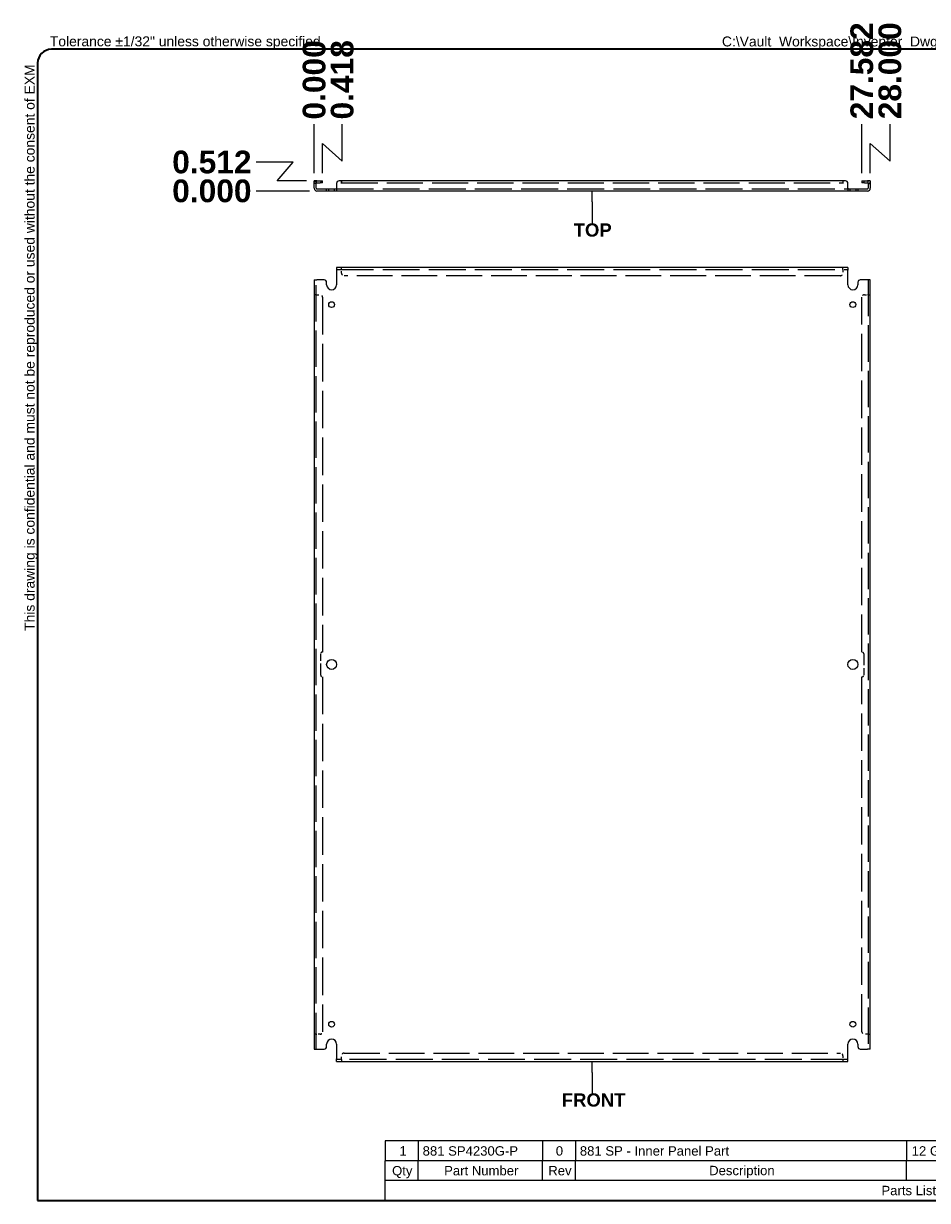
# Model space of a CAD drawing. Header units: inches. Extents: x 3.1 to 94.1, y 2.4 to 61.7.
# Tile 1 of 2: x 3.1 to 48.6, y 2.4 to 61.7. Entities that reach past the tile are written whole.
import ezdxf

# ---------------------------------------------------------------- set-up
doc = ezdxf.new("R2010")
doc.units = ezdxf.units.IN
doc.header["$LTSCALE"] = 9.52381
doc.header["$MEASUREMENT"] = 0
doc.linetypes.add('DASHED_SPACE', pattern=[0.2067, 0.1654, -0.0413])
doc.layers.get('0').update_dxf_attribs({"lineweight": 25})
for name, color, linetype, lineweight in [('Dimensions(ANSI)', 7, 'Continuous', 25), ('Hidden Edges(ANSI)', 7, 'DASHED_SPACE', 25), ('Sketch Geometry(ANSI)', 7, 'Continuous', 25), ('Symbols(ANSI)', 7, 'Continuous', 25), ('Visible Edges(ANSI)', 7, 'Continuous', 25)]:
    doc.layers.add(name, color=color, linetype=linetype, lineweight=lineweight)
doc.styles.add('Current-ANSI', font='arial.ttf')
doc.styles.add('Dimension-ANSI', font='arialbd.ttf')
doc.styles.add('Part List-ANSI', font='arial.ttf')
doc.dimstyles.new('INCH-ANSI', dxfattribs={"dimscale": 9.52381, "dimtxt": 0.12, "dimasz": 0.098425, "dimexe": 0.04, "dimexo": 0.04, "dimgap": 0.031496, "dimtad": 0, "dimtih": 1, "dimtoh": 1, "dimdec": 3, "dimrnd": 1e-08, "dimzin": 0, "dimdsep": 46, "dimtxsty": 'Dimension-ANSI', "dimcen": 0.09, "dimdle": 0.312, "dimclrd": 179, "dimclre": 179, "dimclrt": 7, "dimadec": 1, "dimazin": 0, "dimtfac": 1, "dimtdec": 3, "dimtofl": 0, "dimtmove": 0, "dimatfit": 3, "dimfxl": 1, "dimtolj": 1, "dimtzin": 4, "dimlwd": 25, "dimlwe": 25, "dimarcsym": 0})
doc.dimstyles.new('INCH-ANSI-VERTICAL', dxfattribs={"dimscale": 9.52381, "dimtxt": 0.12, "dimasz": 0.098425, "dimexe": 0.04, "dimexo": 0.04, "dimgap": 0.031496, "dimtad": 0, "dimtih": 1, "dimtoh": 1, "dimdec": 3, "dimrnd": 1e-08, "dimzin": 0, "dimdsep": 46, "dimtxsty": 'Dimension-ANSI', "dimcen": 0.09, "dimdle": 0.312, "dimclrd": 179, "dimclre": 179, "dimclrt": 7, "dimadec": 1, "dimazin": 0, "dimtfac": 1, "dimtdec": 3, "dimtofl": 0, "dimtmove": 0, "dimatfit": 3, "dimfxl": 1, "dimtolj": 1, "dimtzin": 4, "dimlwd": 25, "dimlwe": 25, "dimarcsym": 0})

# ---------------------------------------------------------------- blocks, each defined once
blk = doc.blocks.new('Parts List')
at = {"layer": 'Symbols(ANSI)'}
for p, q in [((13.023, 0.795), (3.548, 0.795)), ((3.548, 0.795), (3.548, 0.615)), ((3.848, 0.795), (3.848, 0.615)), ((4.973, 0.795), (4.973, 0.615)), ((5.273, 0.795), (5.273, 0.615)), ((8.273, 0.795), (8.273, 0.615)), ((10.023, 0.795), (10.023, 0.615)), ((11.523, 0.795), (11.523, 0.615)), ((13.023, 0.795), (13.023, 0.615)), ((13.023, 0.615), (3.548, 0.615)), ((3.548, 0.435), (3.548, 0.615)), ((3.848, 0.435), (3.848, 0.615)), ((4.973, 0.435), (4.973, 0.615)), ((5.273, 0.435), (5.273, 0.615)), ((8.273, 0.435), (8.273, 0.615)), ((10.023, 0.435), (10.023, 0.615)), ((11.523, 0.435), (11.523, 0.615)), ((13.023, 0.435), (13.023, 0.615)), ((3.548, 0.255), (3.548, 0.435)), ((13.023, 0.435), (3.548, 0.435)), ((13.023, 0.255), (13.023, 0.435)), ((13.023, 0.255), (3.548, 0.255))]:
    blk.add_line(p, q, dxfattribs=at)
at = {"layer": 'Symbols(ANSI)', "char_height": 0.085, "attachment_point": 7, "line_spacing_factor": 0.25, "style": 'Part List-ANSI'}
for s, insert in [('1', (3.678, 0.662)), ('881 SP4230G-P', (3.888, 0.66)), ('0', (5.095, 0.66)), ('881 SP - Inner Panel Part', (5.313, 0.66)), ('12 Ga Galvanized', (8.321, 0.66)), ('Unpainted', (10.068, 0.638)), ('Galvanized', (11.565, 0.66)), ('Qty', (3.611, 0.456)), ('Part Number', (4.083, 0.481)), ('Rev', (5.027, 0.481)), ('Description', (6.485, 0.458)), ('Material', (8.946, 0.481)), ('Color', (10.637, 0.48)), ('Finish', (12.125, 0.481)), ('Parts List', (8.047, 0.301))]:
    blk.add_mtext(s, dxfattribs=dict(at, insert=insert))
blk = doc.blocks.new('Datum Identifier1')
at = {"layer": 'Symbols(ANSI)', "color": 7, "linetype": 'Continuous', "lineweight": 25}
for p, q in [((5.425, 1.416), (5.425, 1.514)), ((5.425, 1.416), (5.425, 1.412)), ((5.425, 1.412), (5.425, 1.228))]:
    blk.add_line(p, q, dxfattribs=at)
at = {"layer": 'Symbols(ANSI)', "color": 7, "insert": (5.149, 1.104), "char_height": 0.12, "attachment_point": 7, "line_spacing_factor": 0.25, "style": 'Dimension-ANSI'}
blk.add_mtext('FRONT', dxfattribs=at)
blk = doc.blocks.new('Datum Identifier2')
at = {"layer": 'Symbols(ANSI)', "color": 7, "linetype": 'Continuous', "lineweight": 25}
for p, q in [((5.425, 9.309), (5.425, 9.407)), ((5.425, 9.309), (5.425, 9.3)), ((5.425, 9.3), (5.425, 9.116))]:
    blk.add_line(p, q, dxfattribs=at)
at = {"layer": 'Symbols(ANSI)', "color": 7, "insert": (5.257, 8.992), "char_height": 0.12, "attachment_point": 7, "line_spacing_factor": 0.25, "style": 'Dimension-ANSI'}
blk.add_mtext('TOP', dxfattribs=at)
blk = doc.blocks.new('*D12')
at = {"layer": 'Defpoints', "color": 0, "linetype": 'Continuous', "transparency": 16777216}
for p in [(17.719, 56.646), (17.719, 53.784), (17.719, 53.784)]:
    blk.add_point(p, dxfattribs=at)
at = {"layer": 'Dimensions(ANSI)', "color": 179, "linetype": 'Continuous', "lineweight": 25, "transparency": 16777216}
blk.add_line((17.719, 54.165), (17.719, 56.646), dxfattribs=at)
at = {"layer": 'Dimensions(ANSI)', "color": 7, "linetype": 'Continuous', "lineweight": 25, "transparency": 16777216, "insert": (17.719, 58.87), "char_height": 1.1429, "attachment_point": 5, "rotation": 90, "style": 'Dimension-ANSI'}
blk.add_mtext('\\A1;0.000', dxfattribs=at)
blk = doc.blocks.new('*D13')
at = {"layer": 'Defpoints', "color": 0, "linetype": 'Continuous', "transparency": 16777216}
for p in [(19.133, 56.646), (17.719, 53.784), (18.137, 53.784)]:
    blk.add_point(p, dxfattribs=at)
at = {"layer": 'Dimensions(ANSI)', "color": 179, "linetype": 'Continuous', "lineweight": 25, "transparency": 16777216}
for p, q in [((19.133, 54.771), (19.133, 56.646)), ((18.137, 54.165), (18.137, 55.658)), ((18.137, 55.658), (19.133, 54.771))]:
    blk.add_line(p, q, dxfattribs=at)
at = {"layer": 'Dimensions(ANSI)', "color": 7, "linetype": 'Continuous', "lineweight": 25, "transparency": 16777216, "insert": (19.133, 58.874), "char_height": 1.1429, "attachment_point": 5, "rotation": 90, "style": 'Dimension-ANSI'}
blk.add_mtext('\\A1;0.418', dxfattribs=at)
blk = doc.blocks.new('*D14')
at = {"layer": 'Defpoints', "color": 0, "linetype": 'Continuous', "transparency": 16777216}
for p in [(45.301, 56.646), (17.719, 53.784), (45.301, 53.784)]:
    blk.add_point(p, dxfattribs=at)
at = {"layer": 'Dimensions(ANSI)', "color": 179, "linetype": 'Continuous', "lineweight": 25, "transparency": 16777216}
blk.add_line((45.301, 54.165), (45.301, 56.646), dxfattribs=at)
at = {"layer": 'Dimensions(ANSI)', "color": 7, "linetype": 'Continuous', "lineweight": 25, "transparency": 16777216, "insert": (45.301, 59.327), "char_height": 1.1429, "attachment_point": 5, "rotation": 90, "style": 'Dimension-ANSI'}
blk.add_mtext('\\A1;27.582', dxfattribs=at)
blk = doc.blocks.new('*D15')
at = {"layer": 'Defpoints', "color": 0, "linetype": 'Continuous', "transparency": 16777216}
for p in [(46.715, 56.646), (17.719, 53.784), (45.719, 53.784)]:
    blk.add_point(p, dxfattribs=at)
at = {"layer": 'Dimensions(ANSI)', "color": 179, "linetype": 'Continuous', "lineweight": 25, "transparency": 16777216}
for p, q in [((46.715, 54.771), (46.715, 56.646)), ((45.719, 54.165), (45.719, 55.658)), ((45.719, 55.658), (46.715, 54.771))]:
    blk.add_line(p, q, dxfattribs=at)
at = {"layer": 'Dimensions(ANSI)', "color": 7, "linetype": 'Continuous', "lineweight": 25, "transparency": 16777216, "insert": (46.715, 59.328), "char_height": 1.1429, "attachment_point": 5, "rotation": 90, "style": 'Dimension-ANSI'}
blk.add_mtext('\\A1;28.000', dxfattribs=at)
blk = doc.blocks.new('*D20')
at = {"layer": 'Defpoints', "color": 0, "linetype": 'Continuous', "transparency": 16777216}
for p in [(14.789, 53.272), (17.855, 53.272), (17.855, 53.272)]:
    blk.add_point(p, dxfattribs=at)
at = {"layer": 'Dimensions(ANSI)', "color": 179, "linetype": 'Continuous', "lineweight": 25, "transparency": 16777216}
blk.add_line((17.474, 53.272), (14.789, 53.272), dxfattribs=at)
at = {"layer": 'Dimensions(ANSI)', "color": 7, "linetype": 'Continuous', "lineweight": 25, "transparency": 16777216, "insert": (12.564, 53.272), "char_height": 1.1429, "attachment_point": 5, "style": 'Dimension-ANSI'}
blk.add_mtext('\\A1;0.000', dxfattribs=at)
blk = doc.blocks.new('*D21')
at = {"layer": 'Defpoints', "color": 0, "linetype": 'Continuous', "transparency": 16777216}
for p in [(14.789, 54.726), (17.719, 53.784), (17.855, 53.272)]:
    blk.add_point(p, dxfattribs=at)
at = {"layer": 'Dimensions(ANSI)', "color": 179, "linetype": 'Continuous', "lineweight": 25, "transparency": 16777216}
for p, q in [((16.663, 54.726), (14.789, 54.726)), ((15.845, 53.784), (16.663, 54.726)), ((17.338, 53.784), (15.845, 53.784))]:
    blk.add_line(p, q, dxfattribs=at)
at = {"layer": 'Dimensions(ANSI)', "color": 7, "linetype": 'Continuous', "lineweight": 25, "transparency": 16777216, "insert": (12.565, 54.726), "char_height": 1.1429, "attachment_point": 5, "style": 'Dimension-ANSI'}
blk.add_mtext('\\A1;0.512', dxfattribs=at)
blk = doc.blocks.new('Borders EXM - B (Inch)')
at = {"layer": 'Sketch Geometry(ANSI)', "linetype": 'Continuous', "lineweight": 35}
for p, q in [((16.398, 10.692), (0.523, 10.692)), ((0.398, 10.567), (0.398, 0.255)), ((16.523, 0.38), (16.523, 10.567)), ((0.398, 0.255), (16.398, 0.255))]:
    blk.add_line(p, q, dxfattribs=at)
for centre, start, end in [((0.523, 10.567), 90, 180), ((16.398, 10.567), 0, 90), ((16.398, 0.38), 270, 0)]:
    blk.add_arc(centre, 0.125, start, end, dxfattribs=at)
at = {"layer": 'Symbols(ANSI)', "color": 7, "char_height": 0.09, "attachment_point": 7, "style": 'Current-ANSI'}
for s, insert in [('Tolerance ±1/32" unless otherwise specified', (0.509, 10.692)), ('Tolérance ±1/32" sauf spécification contraire', (13.93, 10.691))]:
    blk.add_mtext(s, dxfattribs=dict(at, insert=insert))
for s, insert, rotation in [('This drawing is confidential and must not be reproduced or used without the consent of EXM', (0.398, 5.419), 90), ('Ce dessin est confidentiel et ne doit pas être reproduit ou utilisé sans le consentement de EXM', (16.522, 10.576), 270)]:
    blk.add_mtext(s, dxfattribs=dict(at, insert=insert, rotation=rotation))
at = {"layer": 'Symbols(ANSI)', "color": 7, "style": 'Current-ANSI'}
blk.add_attdef('FILENAME_AND_PATH_001', (6.601, 10.718), '', height=0.09, dxfattribs=at)

msp = doc.modelspace()

# ---------------------------------------------------------------- linework, layer by layer
at = {"layer": 'Hidden Edges(ANSI)', "ltscale": 0.035899}
for p, q in [((17.8243, 53.6474), (17.7193, 53.6474)), ((18.0438, 53.7836), (18.0438, 53.6786)), ((18.4493, 53.2716), (18.4493, 53.3766)), ((18.7393, 53.2716), (18.7393, 53.3766)), ((44.6993, 53.3766), (44.6993, 53.2716)), ((44.9893, 53.3766), (44.9893, 53.2716)), ((45.3948, 53.7836), (45.3948, 53.6786)), ((45.6143, 53.6474), (45.7193, 53.6474)), ((19.0941, 49.3181), (19.0941, 49.4231)), ((19.0943, 49.3181), (19.0943, 49.4231)), ((44.3443, 49.3181), (44.3443, 49.4231)), ((44.3445, 49.3181), (44.3445, 49.4231)), ((17.8243, 48.0483), (17.7193, 48.0483)), ((17.8243, 48.0481), (17.7193, 48.0481)), ((45.6143, 48.0483), (45.7193, 48.0483)), ((45.6143, 48.0481), (45.7193, 48.0481)), ((17.8243, 10.7981), (17.7193, 10.7981)), ((17.8243, 10.7979), (17.7193, 10.7979)), ((45.6143, 10.7981), (45.7193, 10.7981)), ((45.6143, 10.7979), (45.7193, 10.7979)), ((19.0941, 9.5281), (19.0941, 9.4231)), ((19.0943, 9.5281), (19.0943, 9.4231)), ((44.3443, 9.5281), (44.3443, 9.4231)), ((44.3445, 9.5281), (44.3445, 9.4231))]:
    msp.add_line(p, q, dxfattribs=at)
at = {"layer": 'Hidden Edges(ANSI)', "ltscale": 1.1802}
for p, q in [((18.8443, 53.3766), (44.5943, 53.3766)), ((18.8443, 49.3181), (44.5943, 49.3181)), ((44.5943, 9.5281), (18.8443, 9.5281))]:
    msp.add_line(p, q, dxfattribs=at)
at = {"layer": 'Hidden Edges(ANSI)', "ltscale": 1.157284}
msp.add_line((19.0943, 53.6786), (44.3443, 53.6786), dxfattribs=at)
at = {"layer": 'Hidden Edges(ANSI)', "ltscale": 0.016595}
for p, q in [((19.0943, 49.3181), (19.0943, 49.2871)), ((44.3443, 49.3181), (44.3443, 49.2871)), ((17.8243, 48.0481), (17.8553, 48.0481)), ((45.6143, 48.0481), (45.5833, 48.0481)), ((17.8243, 10.7981), (17.8553, 10.7981)), ((45.6143, 10.7981), (45.5833, 10.7981)), ((19.0943, 9.5281), (19.0943, 9.5591)), ((44.3443, 9.5281), (44.3443, 9.5591))]:
    msp.add_line(p, q, dxfattribs=at)
at = {"layer": 'Hidden Edges(ANSI)', "ltscale": 0.053727}
for p, q in [((19.0943, 49.1301), (19.0943, 49.2871)), ((44.3443, 49.2871), (44.3443, 49.1301)), ((17.8553, 48.0481), (18.0123, 48.0481)), ((45.4263, 48.0481), (45.5833, 48.0481)), ((18.0123, 10.7981), (17.8553, 10.7981)), ((45.5833, 10.7981), (45.4263, 10.7981)), ((19.0943, 9.5591), (19.0943, 9.7161)), ((44.3443, 9.7161), (44.3443, 9.5591))]:
    msp.add_line(p, q, dxfattribs=at)
at = {"layer": 'Hidden Edges(ANSI)', "ltscale": 1.163605}
for p, q in [((17.8243, 10.0481), (17.8243, 48.7981)), ((45.6143, 48.7981), (45.6143, 10.0481))]:
    msp.add_line(p, q, dxfattribs=at)
at = {"layer": 'Hidden Edges(ANSI)', "ltscale": 1.145825}
for p, q in [((44.2193, 49.0051), (19.2193, 49.0051)), ((19.2193, 9.8411), (44.2193, 9.8411))]:
    msp.add_line(p, q, dxfattribs=at)
at = {"layer": 'Hidden Edges(ANSI)', "ltscale": 1.197388}
for p, q in [((18.1373, 47.9231), (18.1373, 30.0481)), ((45.3013, 30.0481), (45.3013, 47.9231)), ((18.1373, 28.7981), (18.1373, 10.9231)), ((45.3013, 10.9231), (45.3013, 28.7981))]:
    msp.add_line(p, q, dxfattribs=at)
at = {"layer": 'Hidden Edges(ANSI)', "ltscale": 0.364345}
for p, q in [((18.0438, 28.8916), (18.0438, 29.9546)), ((45.3948, 29.9546), (45.3948, 28.8916))]:
    msp.add_line(p, q, dxfattribs=at)
at = {"layer": 'Hidden Edges(ANSI)', "ltscale": 0.062419}
for centre, start, end in [((17.8553, 53.6476), 103.17589, 180), ((45.5833, 53.6476), 0, 76.82411)]:
    msp.add_arc(centre, 0.136, start, end, dxfattribs=at)
at = {"layer": 'Hidden Edges(ANSI)', "ltscale": 0.067218}
for centre, start, end in [((19.2193, 49.1301), 180, 270), ((44.2193, 49.1301), 270, 0), ((18.0123, 47.9231), 0, 90), ((45.4263, 47.9231), 90, 180), ((18.0123, 10.9231), 270, 0), ((45.4263, 10.9231), 180, 270), ((19.2193, 9.7161), 90, 180), ((44.2193, 9.7161), 0, 90)]:
    msp.add_arc(centre, 0.125, start, end, dxfattribs=at)
at = {"layer": 'Hidden Edges(ANSI)', "ltscale": 0.050254}
for centre, start, end in [((18.1373, 29.9546), 90, 180), ((45.3013, 29.9546), 0, 90), ((18.1373, 28.8916), 180, 270), ((45.3013, 28.8916), 270, 0)]:
    msp.add_arc(centre, 0.0935, start, end, dxfattribs=at)
at = {"layer": 'Visible Edges(ANSI)'}
for p, q in [((17.7193, 53.6586), (17.7193, 53.7836)), ((17.8243, 53.7836), (17.7193, 53.7836)), ((17.7193, 53.4076), (17.7193, 53.6586)), ((17.8243, 53.7836), (17.8243, 53.6586)), ((17.8243, 53.4076), (17.8243, 53.6586)), ((17.8553, 53.7836), (18.0123, 53.7836)), ((17.8553, 53.6786), (18.0123, 53.6786)), ((17.8553, 53.3766), (18.2193, 53.3766)), ((18.0123, 53.7836), (18.1373, 53.7836)), ((18.1373, 53.6786), (18.0123, 53.6786)), ((18.1373, 53.6786), (18.1373, 53.7836)), ((18.2193, 53.3766), (18.3443, 53.3766)), ((18.3443, 53.2716), (18.3443, 53.3766)), ((18.3443, 53.3766), (18.8443, 53.3766)), ((18.8443, 53.6586), (18.8443, 53.4076)), ((18.8443, 53.4076), (18.8443, 53.2716)), ((19.0941, 53.7836), (18.9693, 53.7836)), ((19.0941, 53.6474), (19.0941, 53.7836)), ((19.0943, 53.6474), (19.0941, 53.6474)), ((44.3443, 53.7836), (19.0943, 53.7836)), ((19.0943, 53.7836), (19.0943, 53.6476)), ((19.0943, 53.6476), (19.0943, 53.6474)), ((44.3443, 53.7836), (44.3443, 53.6476)), ((44.3443, 53.6474), (44.3443, 53.6476)), ((44.3445, 53.6474), (44.3443, 53.6474)), ((44.4693, 53.7836), (44.3445, 53.7836)), ((44.3445, 53.7836), (44.3445, 53.6474)), ((44.5943, 53.4076), (44.5943, 53.6586)), ((44.5943, 53.4076), (44.5943, 53.2716)), ((44.5943, 53.3766), (45.0943, 53.3766)), ((45.0943, 53.3766), (45.2193, 53.3766)), ((45.0943, 53.3766), (45.0943, 53.2716)), ((45.2193, 53.3766), (45.5833, 53.3766)), ((45.3013, 53.7836), (45.4263, 53.7836)), ((45.3013, 53.7836), (45.3013, 53.6786)), ((45.4263, 53.6786), (45.3013, 53.6786)), ((45.4263, 53.7836), (45.5833, 53.7836)), ((45.4263, 53.6786), (45.5833, 53.6786)), ((45.6143, 53.6586), (45.6143, 53.7836)), ((45.7193, 53.7836), (45.6143, 53.7836)), ((45.6143, 53.6586), (45.6143, 53.4076)), ((45.7193, 53.7836), (45.7193, 53.6586)), ((45.7193, 53.6586), (45.7193, 53.4076)), ((18.2193, 53.2716), (17.8553, 53.2716)), ((18.3443, 53.2716), (18.2193, 53.2716)), ((18.8443, 53.2716), (18.3443, 53.2716)), ((44.5943, 53.2716), (18.8443, 53.2716)), ((45.0943, 53.2716), (44.5943, 53.2716)), ((45.2193, 53.2716), (45.0943, 53.2716)), ((45.5833, 53.2716), (45.2193, 53.2716)), ((44.5943, 49.4231), (18.8443, 49.4231)), ((18.8443, 49.4231), (18.8443, 49.2871)), ((18.8443, 49.2871), (18.8443, 48.5481)), ((44.5943, 49.4231), (44.5943, 49.2871)), ((44.5943, 48.5481), (44.5943, 49.2871)), ((17.7193, 48.7981), (17.8553, 48.7981)), ((17.7193, 48.7981), (17.7193, 10.0481)), ((18.2193, 48.7981), (17.8553, 48.7981)), ((18.3443, 48.5481), (18.3443, 48.6731)), ((45.0943, 48.6731), (45.0943, 48.5481)), ((45.5833, 48.7981), (45.2193, 48.7981)), ((45.7193, 48.7981), (45.5833, 48.7981)), ((45.7193, 10.0481), (45.7193, 48.7981)), ((18.3443, 10.1731), (18.3443, 10.2981)), ((18.8443, 10.2981), (18.8443, 9.5591)), ((44.5943, 9.5591), (44.5943, 10.2981)), ((45.0943, 10.2981), (45.0943, 10.1731)), ((17.7193, 10.0481), (17.8553, 10.0481)), ((17.8553, 10.0481), (18.2193, 10.0481)), ((18.8443, 9.4231), (18.8443, 9.5591)), ((44.5943, 9.4231), (44.5943, 9.5591)), ((45.2193, 10.0481), (45.5833, 10.0481)), ((45.7193, 10.0481), (45.5833, 10.0481)), ((18.8443, 9.4231), (44.5943, 9.4231))]:
    msp.add_line(p, q, dxfattribs=at)
for centre, radius in [((18.5943, 47.5481), 0.145), ((44.8443, 47.5481), 0.145), ((18.5943, 29.4231), 0.25), ((44.8443, 29.4231), 0.25), ((18.5943, 11.2981), 0.145), ((44.8443, 11.2981), 0.145)]:
    msp.add_circle(centre, radius, dxfattribs=at)
for centre, radius, start, end in [((17.8553, 53.4076), 0.136, 180, 270), ((17.8553, 53.6476), 0.136, 90, 103.17589), ((17.8553, 53.6476), 0.031, 90, 180), ((17.8553, 53.4076), 0.031, 180, 270), ((18.9693, 53.6586), 0.125, 90, 180), ((44.4693, 53.6586), 0.125, 0, 90), ((45.5833, 53.6476), 0.136, 76.82411, 90), ((45.5833, 53.6476), 0.031, 0, 90), ((45.5833, 53.4076), 0.136, 270, 0), ((45.5833, 53.4076), 0.031, 270, 0), ((18.2193, 48.6731), 0.125, 0, 90), ((45.2193, 48.6731), 0.125, 90, 180), ((18.5943, 48.5481), 0.25, 180, 0), ((44.8443, 48.5481), 0.25, 180, 0), ((18.2193, 10.1731), 0.125, 270, 0), ((18.5943, 10.2981), 0.25, 0, 180), ((44.8443, 10.2981), 0.25, 0, 180), ((45.2193, 10.1731), 0.125, 180, 270)]:
    msp.add_arc(centre, radius, start, end, dxfattribs=at)

# ---------------------------------------------------------------- block references
at = {"xscale": 5.555557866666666, "yscale": 5.555557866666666, "zscale": 5.555557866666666}
msp.add_blockref('Borders EXM - B (Inch)', (1.5788, 1.0101), dxfattribs=at).add_auto_attribs({'FILENAME_AND_PATH_001': 'C:\\Vault_Workspace\\Inventor_Dwg\\Inv-8\\881SP\\881SP4230G.idw'})
at = {"layer": 'Symbols(ANSI)', "xscale": 5.555557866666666, "yscale": 5.555557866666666, "zscale": 5.555557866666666}
for name in ['Datum Identifier2', 'Datum Identifier1', 'Parts List']:
    msp.add_blockref(name, (1.5788, 1.0101), dxfattribs=at)

# ---------------------------------------------------------------- dimensions: what is measured, and where the dimension line sits
at = {"layer": 'Dimensions(ANSI)', "color": 179, "linetype": 'Continuous', "lineweight": 25, "true_color": 0x262658}
for feature_location, offset, dtype, origin, dimstyle, picture, middle in [((45.7193, 53.7836), (0.9955, 2.8619), 1, (17.7193, 53.7836), 'INCH-ANSI-VERTICAL', '*D15', (46.7148, 59.3279)), ((45.3013, 53.7836), (0, 2.8619), 1, (17.7193, 53.7836), 'INCH-ANSI-VERTICAL', '*D14', (45.3013, 59.3271)), ((17.7193305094, 53.7836371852), (0, 2.8619383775), 1, (17.7193305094, 53.7836371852), 'INCH-ANSI-VERTICAL', '*D12', (17.7193305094, 58.8703091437)), ((18.1373, 53.7836), (0.9952, 2.8619), 1, (17.7193, 53.7836), 'INCH-ANSI-VERTICAL', '*D13', (19.1326, 58.8738)), ((17.7193, 53.7836), (-2.9307, 0.9427), 0, (17.8553, 53.2716), 'INCH-ANSI', '*D21', (12.5647, 54.7264)), ((17.855330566, 53.2716369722), (-3.0667022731, 0), 0, (17.855330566, 53.2716369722), 'INCH-ANSI', '*D20', (12.5638947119, 53.2716369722))]:
    dim = msp.add_ordinate_dim(feature_location=feature_location, offset=offset, dtype=dtype, origin=origin, dimstyle=dimstyle, override={"dimgap": 0.031496, "dimtad": 0, "dimdec": 3, "dimlfac": 1, "dimtol": 0, "dimlim": 0, "dimtp": 0, "dimtm": 0, "dimtdec": 3}, dxfattribs=at)
    dim.commit()
    dim.dimension.update_dxf_attribs({"geometry": picture, "text_midpoint": middle})

doc.saveas('drawing.dxf')
